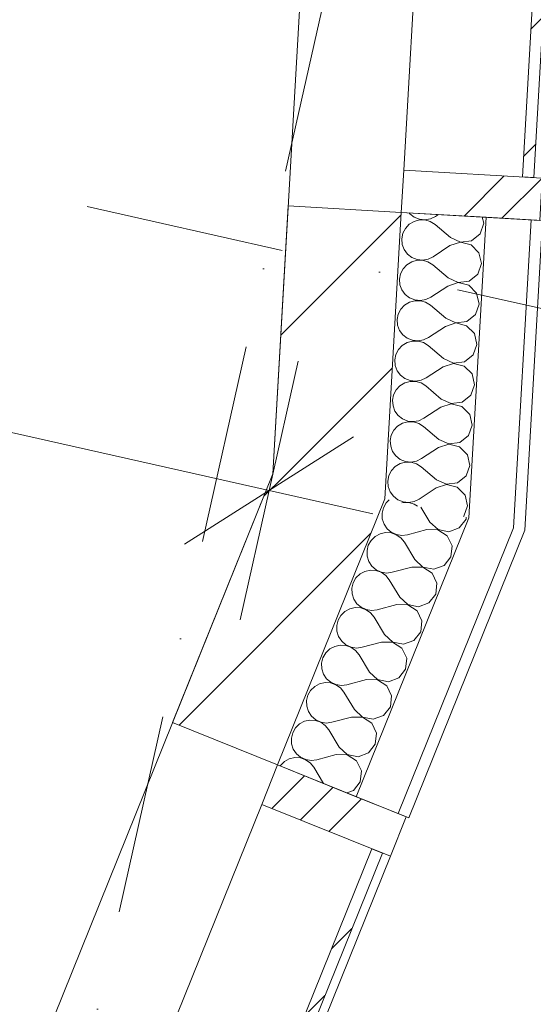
# Model space of a CAD drawing. Header units: millimetres. Extents: x -7213913 to -6930487, y 6129472 to 6354980.
# Tile 102 of 256: x -7188206 to -7187299, y 6162935 to 6164674. Entities that reach past the tile are written whole.
import ezdxf
from ezdxf.enums import TextEntityAlignment as Align

# ---------------------------------------------------------------- set-up
doc = ezdxf.new("R2010")
doc.units = ezdxf.units.MM
doc.header["$MEASUREMENT"] = 0
doc.set_wipeout_variables(frame=1)
doc.linetypes.add('Wipeout_Contour', pattern=[1000, 0, -1000])
doc.linetypes.add('Штрихпунктирная', pattern=[670.277762, 352.777767, -176.388884, 0, -141.111112])
for name, color, linetype in [('S - квартира_помещение.АР', 7, 'Continuous'), ('АР-Стены_внешние_.АР', 7, 'Continuous'), ('АР-Стены_Наружные ВИТРАЖ', 7, 'Continuous'), ('АР-Стены_Перегородки_межквартирные_200.АР', 7, 'Continuous'), ('АР-Чертеж-Оси_Осевые размеры.АР', 7, 'Continuous'), ('АР-Чертеж-Размеры.АР', 7, 'Continuous')]:
    doc.layers.add(name, color=color, linetype=linetype)
for name, color, linetype, lineweight in [('S - квартира_помещение.АР_Ном._пера__2', 8, 'Continuous', 15), ('АР-Стены_внешние_.АР_Ном._пера__1', 7, 'Continuous', 0), ('АР-Стены_Наружные ВИТРАЖ_Ном._пера__120', 7, 'Continuous', 0), ('АР-Стены_Перегородки_межквартирные_200.АР_Ном._пера__1', 7, 'Continuous', 30), ('АР-Чертеж-Оси_Осевые размеры.АР_Ном._пера__120', 7, 'Continuous', 0), ('АР-Чертеж-Размеры.АР_Ном._пера__1', 7, 'Continuous', 0), ('Паспорта Зон Archicad_Ном._пера__1', 7, 'Continuous', 0)]:
    doc.layers.add(name, color=color, linetype=linetype, lineweight=lineweight)
doc.styles.add('РЎР“Р•РќР•Р\xa0Р\x98Р\xa0_РЎРўР\x98Р›Р¬_1', font='txt')
doc.styles.add('РЎР“Р•РќР•Р\xa0Р\x98Р\xa0_РЎРўР\x98Р›Р¬_2', font='calibri.ttf')
doc.styles.add('РЎР“Р•РќР•Р\xa0Р\x98Р\xa0_РЎРўР\x98Р›Р¬_3', font='GOST_Common.ttf')
doc.styles.add('РЎР“Р•РќР•Р\xa0Р\x98Р\xa0_РЎРўР\x98Р›Р¬_5', font='GOTHIC.TTF')
doc.dimstyles.new('СГЕНЕРИР_СТИЛЬ__5', dxfattribs={"dimtxt": 200, "dimasz": 237.5, "dimexe": 0.18, "dimexo": 0.0625, "dimgap": 0, "dimtad": 1, "dimdec": 0, "dimzin": 0, "dimdsep": 46, "dimtxsty": 'РЎР“Р•РќР•Р\xa0Р\x98Р\xa0_РЎРўР\x98Р›Р¬_3', "dimblk": 'ARROWHEAD_6', "dimblk1": 'ARROWHEAD_6', "dimblk2": 'ARROWHEAD_6', "dimcen": 0.09, "dimse1": 1, "dimse2": 1, "dimclrd": 7, "dimclre": 7, "dimclrt": 7, "dimazin": 0, "dimtfac": 1, "dimtdec": 4, "dimtmove": 0, "dimatfit": 3, "dimfxl": 1, "dimtolj": 1, "dimtzin": 0, "dimarcsym": 0})
pattern_1 = [(45, (-6566190.34, 6562677.8), (-176.776695, 176.776695), []), (45, (-6566225.7, 6562713.15), (-176.776695, 176.776695), []), (45, (-6566261.05, 6562748.5), (-176.776695, 176.776695), [])]
pattern_2 = [(45, (-6566190.34, 6562677.8), (-127.279217, 127.279217), [])]

# ---------------------------------------------------------------- blocks, each defined once
blk = doc.blocks.new('Кухня-столовая_1_3_1', base_point=(-7189656.6, 6165224.5))
at = {"layer": 'S - квартира_помещение.АР_Ном._пера__2', "color": 8, "linetype": 'Continuous', "lineweight": 15, "flags": 128}
blk.add_lwpolyline([(-7192419.1, 6162083.5), (-7192028.8, 6161995.8), (-7191833.7, 6161952), (-7190711.6, 6161700), (-7188806.8, 6161272.2), (-7187758.6, 6163871.8), (-7187584.9, 6166891), (-7190724.9, 6167596.3), (-7190861.8, 6166986.4), (-7191642.4, 6167161.7), (-7191928.4, 6165888.4), (-7191582, 6165810.6), (-7192040, 6163771.4)], close=True, dxfattribs=at)
at = {"layer": 'Паспорта Зон Archicad_Ном._пера__1', "color": 7, "lineweight": 0, "style": 'РЎР“Р•РќР•Р\xa0Р\x98Р\xa0_РЎРўР\x98Р›Р¬_1'}
blk.add_attdef('ROOM_NUMBER', text='', height=250, rotation=347.3417, dxfattribs=at).set_placement((-7189992.2, 6163858.1), align=Align.MIDDLE_CENTER)
at = {"layer": 'Паспорта Зон Archicad_Ном._пера__1', "color": 7, "lineweight": 0, "style": 'РЎР“Р•РќР•Р\xa0Р\x98Р\xa0_РЎРўР\x98Р›Р¬_2'}
blk.add_attdef('ROOM_AREA', text='', height=200, rotation=347.3417, dxfattribs=at).set_placement((-7188836.9, 6161442.9), align=Align.MIDDLE_RIGHT)
blk = doc.blocks.new('Навесная Стена_30_1', base_point=(-6566190.3, 6562677.8))
at = {"layer": 'АР-Стены_Наружные ВИТРАЖ_Ном._пера__120', "color": 7, "linetype": 'Continuous', "lineweight": 0, "flags": 128}
for points in [[(-7187778.4, 6163288), (-7188200.5, 6162241)], [(-7187551.1, 6163196.4), (-7187973.3, 6162149.4)]]:
    blk.add_lwpolyline(points, dxfattribs=at)
at = {"color": 254, "linetype": 'Wipeout_Contour', "lineweight": 0, "ltscale": 37871976.25917719}
blk.add_wipeout([(-7187987.2, 6162155), (-7187565.1, 6163202), (-7187583.6, 6163209.5), (-7188005.8, 6162162.5)], dxfattribs=at).dxf.layer = 'АР-Стены_Наружные ВИТРАЖ'
at = {"layer": 'АР-Стены_Наружные ВИТРАЖ', "linetype": 'Continuous', "lineweight": 0, "true_color": 0x000000}
h = blk.add_hatch(dxfattribs=at)
h.set_pattern_fill('АЛЮМИНИЙ_0001', color=18, style=0, pattern_type=2)
h.set_pattern_definition(pattern_1)
h.paths.add_polyline_path([(-7187987.2, 6162155), (-7187565.1, 6163202), (-7187583.6, 6163209.5), (-7188005.8, 6162162.5)])
at = {"layer": 'АР-Стены_Наружные ВИТРАЖ_Ном._пера__120', "color": 7, "linetype": 'Continuous', "lineweight": 0, "flags": 128}
blk.add_lwpolyline([(-7187987.2, 6162155), (-7188005.8, 6162162.5), (-7187583.6, 6163209.5), (-7187565.1, 6163202)], close=True, dxfattribs=at)
at = {"color": 254, "linetype": 'Wipeout_Contour', "lineweight": 0, "ltscale": 37873115.8055778}
blk.add_wipeout([(-7187523.1, 6163266), (-7187750.3, 6163357.6), (-7187778.4, 6163288), (-7187551.1, 6163196.4)], dxfattribs=at).dxf.layer = 'АР-Стены_Наружные ВИТРАЖ'
at = {"layer": 'АР-Стены_Наружные ВИТРАЖ', "linetype": 'Continuous', "lineweight": 0, "true_color": 0x000000}
h = blk.add_hatch(dxfattribs=at)
h.set_pattern_fill('АЛЮМИНИЙ_0001', color=18, style=0, pattern_type=2)
h.set_pattern_definition(pattern_1)
h.paths.add_polyline_path([(-7187523.1, 6163266), (-7187750.3, 6163357.6), (-7187778.4, 6163288), (-7187551.1, 6163196.4)])
at = {"layer": 'АР-Стены_Наружные ВИТРАЖ_Ном._пера__120', "color": 7, "linetype": 'Continuous', "lineweight": 0, "flags": 128}
blk.add_lwpolyline([(-7187523.1, 6163266), (-7187551.1, 6163196.4), (-7187778.4, 6163288), (-7187750.3, 6163357.6)], close=True, dxfattribs=at)
blk = doc.blocks.new('Навесная Стена_31_1', base_point=(-6566190.3, 6562677.8))
at = {"layer": 'АР-Стены_Наружные ВИТРАЖ_Ном._пера__120', "color": 7, "linetype": 'Continuous', "lineweight": 0, "flags": 128}
blk.add_lwpolyline([(-7187476.4, 6165294.6), (-7187527.4, 6164408.6)], dxfattribs=at)
at = {"color": 254, "linetype": 'Wipeout_Contour', "lineweight": 0, "ltscale": 37876064.44980907}
blk.add_wipeout([(-7187297.8, 6164395.4), (-7187246.8, 6165281.4), (-7187266.8, 6165282.5), (-7187317.8, 6164396.5)], dxfattribs=at).dxf.layer = 'АР-Стены_Наружные ВИТРАЖ'
at = {"layer": 'АР-Стены_Наружные ВИТРАЖ', "linetype": 'Continuous', "lineweight": 0, "true_color": 0x000000}
h = blk.add_hatch(dxfattribs=at)
h.set_pattern_fill('АЛЮМИНИЙ_0001', color=18, style=0, pattern_type=2)
h.set_pattern_definition(pattern_1)
h.paths.add_polyline_path([(-7187297.8, 6164395.4), (-7187246.8, 6165281.4), (-7187266.8, 6165282.5), (-7187317.8, 6164396.5)])
at = {"layer": 'АР-Стены_Наружные ВИТРАЖ_Ном._пера__120', "color": 7, "linetype": 'Continuous', "lineweight": 0, "flags": 128}
blk.add_lwpolyline([(-7187297.8, 6164395.4), (-7187317.8, 6164396.5), (-7187266.8, 6165282.5), (-7187246.8, 6165281.4)], close=True, dxfattribs=at)
at = {"color": 254, "linetype": 'Wipeout_Contour', "lineweight": 0, "ltscale": 37875207.31984916}
blk.add_wipeout([(-7187282.8, 6164394.5), (-7187527.4, 6164408.6), (-7187531.7, 6164333.7), (-7187287.1, 6164319.6)], dxfattribs=at).dxf.layer = 'АР-Стены_Наружные ВИТРАЖ'
at = {"layer": 'АР-Стены_Наружные ВИТРАЖ', "linetype": 'Continuous', "lineweight": 0, "true_color": 0x000000}
h = blk.add_hatch(dxfattribs=at)
h.set_pattern_fill('АЛЮМИНИЙ_0001', color=18, style=0, pattern_type=2)
h.set_pattern_definition(pattern_1)
h.paths.add_polyline_path([(-7187282.8, 6164394.5), (-7187527.4, 6164408.6), (-7187531.7, 6164333.7), (-7187287.1, 6164319.6)])
at = {"layer": 'АР-Стены_Наружные ВИТРАЖ_Ном._пера__120', "color": 7, "linetype": 'Continuous', "lineweight": 0, "flags": 128}
blk.add_lwpolyline([(-7187282.8, 6164394.5), (-7187287.1, 6164319.6), (-7187531.7, 6164333.7), (-7187527.4, 6164408.6)], close=True, dxfattribs=at)
blk = doc.blocks.new('Стена_167_1', base_point=(-7187631.6, 6164339.4))
at = {"layer": 'АР-Стены_Перегородки_межквартирные_200.АР', "linetype": 'Continuous', "lineweight": 0, "true_color": 0x000000}
h = blk.add_hatch(dxfattribs=at)
h.set_pattern_fill('БЛОКИ_БЕТОННЫЕ_ЭФФЕКТИВН_78', color=18, style=0, pattern_type=2)
h.set_pattern_definition(pattern_2)
h.paths.add_polyline_path([(-7187731.4, 6164345.2), (-7187758.6, 6163871.8), (-7187560.9, 6163827.5), (-7187531.7, 6164333.7)])
at = {"layer": 'АР-Стены_Перегородки_межквартирные_200.АР_Ном._пера__1', "color": 7, "linetype": 'Continuous', "lineweight": 15, "flags": 128}
for points in [[(-7187731.4, 6164345.2), (-7187758.6, 6163871.8)], [(-7187531.7, 6164333.7), (-7187731.4, 6164345.2)], [(-7187560.9, 6163827.5), (-7187531.7, 6164333.7)]]:
    blk.add_lwpolyline(points, dxfattribs=at)
blk = doc.blocks.new('Стена_168_1', base_point=(-7187659.7, 6163849.6))
at = {"layer": 'АР-Стены_Перегородки_межквартирные_200.АР', "linetype": 'Continuous', "lineweight": 0, "true_color": 0x000000}
h = blk.add_hatch(dxfattribs=at)
h.set_pattern_fill('БЛОКИ_БЕТОННЫЕ_ЭФФЕКТИВН_78', color=18, style=0, pattern_type=2)
h.set_pattern_definition(pattern_2)
h.paths.add_polyline_path([(-7187758.6, 6163871.8), (-7187935.8, 6163432.4), (-7187750.3, 6163357.6), (-7187560.9, 6163827.5)])
at = {"layer": 'АР-Стены_Перегородки_межквартирные_200.АР_Ном._пера__1', "color": 7, "linetype": 'Continuous', "lineweight": 15, "flags": 128}
for points in [[(-7187758.6, 6163871.8), (-7187935.8, 6163432.4)], [(-7187750.3, 6163357.6), (-7187560.9, 6163827.5)], [(-7187935.8, 6163432.4), (-7187750.3, 6163357.6)]]:
    blk.add_lwpolyline(points, dxfattribs=at)
blk = doc.blocks.new('*X646', base_point=(-6566190.3, 6562677.8))
at = {"layer": 'АР-Стены_внешние_.АР_Ном._пера__1', "color": 7, "linetype": 'Continuous', "lineweight": 0}
for p, q in [((-7187517.7, 6164332.9), (-7187516.6, 6164331.4)), ((-7187516.6, 6164331.4), (-7187508.8, 6164325.4)), ((-7187508.8, 6164325.4), (-7187499.7, 6164321.7)), ((-7187499.7, 6164321.7), (-7187489.9, 6164320.7)), ((-7187489.9, 6164320.7), (-7187480.2, 6164322.3)), ((-7187480.2, 6164322.3), (-7187471.3, 6164326.6)), ((-7187466.3, 6164329.9), (-7187471.3, 6164326.6)), ((-7187386.2, 6164314.5), (-7187388.6, 6164325.5)), ((-7187524.4, 6164305.5), (-7187528.9, 6164296.8)), ((-7187517.7, 6164312.8), (-7187524.4, 6164305.5)), ((-7187509.3, 6164317.9), (-7187517.7, 6164312.8)), ((-7187499.8, 6164320.5), (-7187509.3, 6164317.9)), ((-7187489.9, 6164320.4), (-7187499.8, 6164320.5)), ((-7187480.5, 6164317.6), (-7187489.9, 6164320.4)), ((-7187472.1, 6164312.3), (-7187480.5, 6164317.6)), ((-7187444.8, 6164289.3), (-7187472.1, 6164312.3)), ((-7187392.6, 6164296.1), (-7187386.2, 6164314.5)), ((-7187528.9, 6164296.8), (-7187530.8, 6164287.1)), ((-7187530.8, 6164287.1), (-7187530, 6164277.3)), ((-7187444.8, 6164289.3), (-7187427.1, 6164281.3)), ((-7187407.7, 6164283.8), (-7187392.6, 6164296.1)), ((-7187530, 6164277.3), (-7187526.6, 6164268)), ((-7187445.7, 6164275), (-7187475.4, 6164255.3)), ((-7187427.1, 6164281), (-7187445.7, 6164275)), ((-7187427.1, 6164281.3), (-7187407.7, 6164283.8)), ((-7187408.1, 6164276.3), (-7187427.1, 6164281)), ((-7187394.5, 6164262.3), (-7187408.1, 6164276.3)), ((-7187526.6, 6164268), (-7187520.7, 6164260.1)), ((-7187520.7, 6164260.1), (-7187513, 6164254.1)), ((-7187513, 6164254.1), (-7187503.8, 6164250.4)), ((-7187484.3, 6164251), (-7187475.4, 6164255.3)), ((-7187390.3, 6164243.2), (-7187394.5, 6164262.3)), ((-7187521.8, 6164241.4), (-7187528.5, 6164234.2)), ((-7187513.4, 6164246.5), (-7187521.8, 6164241.4)), ((-7187503.9, 6164249.2), (-7187513.4, 6164246.5)), ((-7187494, 6164249.1), (-7187503.9, 6164249.2)), ((-7187503.8, 6164250.4), (-7187494, 6164249.4)), ((-7187494, 6164249.4), (-7187484.3, 6164251)), ((-7187484.6, 6164246.3), (-7187494, 6164249.1)), ((-7187476.2, 6164241), (-7187484.6, 6164246.3)), ((-7187448.9, 6164218), (-7187476.2, 6164241)), ((-7187396.7, 6164224.8), (-7187390.3, 6164243.2)), ((-7187533, 6164225.5), (-7187534.9, 6164215.8)), ((-7187528.5, 6164234.2), (-7187533, 6164225.5)), ((-7187448.9, 6164218), (-7187431.2, 6164210)), ((-7187411.8, 6164212.5), (-7187396.7, 6164224.8)), ((-7187534.9, 6164215.8), (-7187534.1, 6164206)), ((-7187534.1, 6164206), (-7187530.7, 6164196.7)), ((-7187449.8, 6164203.7), (-7187479.5, 6164184)), ((-7187431.2, 6164209.7), (-7187449.8, 6164203.7)), ((-7187431.2, 6164210), (-7187411.8, 6164212.5)), ((-7187412.2, 6164205), (-7187431.2, 6164209.7)), ((-7187398.6, 6164191), (-7187412.2, 6164205)), ((-7187530.7, 6164196.7), (-7187524.8, 6164188.8)), ((-7187524.8, 6164188.8), (-7187517.1, 6164182.8)), ((-7187517.1, 6164182.8), (-7187507.9, 6164179.1)), ((-7187488.4, 6164179.7), (-7187479.5, 6164184)), ((-7187394.4, 6164171.9), (-7187398.6, 6164191)), ((-7187525.9, 6164170.1), (-7187532.6, 6164162.9)), ((-7187517.5, 6164175.2), (-7187525.9, 6164170.1)), ((-7187508, 6164177.8), (-7187517.5, 6164175.2)), ((-7187498.1, 6164177.8), (-7187508, 6164177.8)), ((-7187507.9, 6164179.1), (-7187498.1, 6164178)), ((-7187498.1, 6164178), (-7187488.4, 6164179.7)), ((-7187488.7, 6164175), (-7187498.1, 6164177.8)), ((-7187480.3, 6164169.7), (-7187488.7, 6164175)), ((-7187453.1, 6164146.7), (-7187480.3, 6164169.7)), ((-7187400.8, 6164153.5), (-7187394.4, 6164171.9)), ((-7187537.1, 6164154.1), (-7187539, 6164144.5)), ((-7187532.6, 6164162.9), (-7187537.1, 6164154.1)), ((-7187415.9, 6164141.2), (-7187400.8, 6164153.5)), ((-7187539, 6164144.5), (-7187538.2, 6164134.7)), ((-7187538.2, 6164134.7), (-7187534.8, 6164125.4)), ((-7187453.9, 6164132.4), (-7187483.6, 6164112.7)), ((-7187435.3, 6164138.4), (-7187453.9, 6164132.4)), ((-7187453.1, 6164146.7), (-7187435.3, 6164138.7)), ((-7187435.3, 6164138.7), (-7187415.9, 6164141.2)), ((-7187416.3, 6164133.6), (-7187435.3, 6164138.4)), ((-7187402.7, 6164119.7), (-7187416.3, 6164133.6)), ((-7187534.8, 6164125.4), (-7187528.9, 6164117.5)), ((-7187528.9, 6164117.5), (-7187521.2, 6164111.5)), ((-7187492.5, 6164108.4), (-7187483.6, 6164112.7)), ((-7187398.5, 6164100.6), (-7187402.7, 6164119.7)), ((-7187530, 6164098.8), (-7187536.7, 6164091.6)), ((-7187521.6, 6164103.9), (-7187530, 6164098.8)), ((-7187512.1, 6164106.5), (-7187521.6, 6164103.9)), ((-7187521.2, 6164111.5), (-7187512, 6164107.8)), ((-7187502.2, 6164106.4), (-7187512.1, 6164106.5)), ((-7187512, 6164107.8), (-7187502.2, 6164106.7)), ((-7187502.2, 6164106.7), (-7187492.5, 6164108.4)), ((-7187492.8, 6164103.7), (-7187502.2, 6164106.4)), ((-7187484.4, 6164098.4), (-7187492.8, 6164103.7)), ((-7187457.2, 6164075.4), (-7187484.4, 6164098.4)), ((-7187404.9, 6164082.2), (-7187398.5, 6164100.6)), ((-7187541.2, 6164082.8), (-7187543.1, 6164073.2)), ((-7187536.7, 6164091.6), (-7187541.2, 6164082.8)), ((-7187420, 6164069.9), (-7187404.9, 6164082.2)), ((-7187543.1, 6164073.2), (-7187542.3, 6164063.3)), ((-7187542.3, 6164063.3), (-7187538.9, 6164054.1)), ((-7187458, 6164061.1), (-7187487.7, 6164041.4)), ((-7187439.4, 6164067.1), (-7187458, 6164061.1)), ((-7187457.2, 6164075.4), (-7187439.4, 6164067.3)), ((-7187439.4, 6164067.3), (-7187420, 6164069.9)), ((-7187420.4, 6164062.3), (-7187439.4, 6164067.1)), ((-7187406.8, 6164048.4), (-7187420.4, 6164062.3)), ((-7187538.9, 6164054.1), (-7187533.1, 6164046.2)), ((-7187533.1, 6164046.2), (-7187525.3, 6164040.1)), ((-7187402.6, 6164029.3), (-7187406.8, 6164048.4)), ((-7187534.1, 6164027.5), (-7187540.8, 6164020.3)), ((-7187525.7, 6164032.6), (-7187534.1, 6164027.5)), ((-7187516.2, 6164035.2), (-7187525.7, 6164032.6)), ((-7187525.3, 6164040.1), (-7187516.1, 6164036.5)), ((-7187506.3, 6164035.1), (-7187516.2, 6164035.2)), ((-7187516.1, 6164036.5), (-7187506.3, 6164035.4)), ((-7187506.3, 6164035.4), (-7187496.6, 6164037.1)), ((-7187496.9, 6164032.4), (-7187506.3, 6164035.1)), ((-7187488.6, 6164027.1), (-7187496.9, 6164032.4)), ((-7187496.6, 6164037.1), (-7187487.7, 6164041.4)), ((-7187461.3, 6164004.1), (-7187488.6, 6164027.1)), ((-7187409, 6164010.9), (-7187402.6, 6164029.3)), ((-7187545.3, 6164011.5), (-7187547.2, 6164001.9)), ((-7187540.8, 6164020.3), (-7187545.3, 6164011.5)), ((-7187424.1, 6163998.5), (-7187409, 6164010.9)), ((-7187547.2, 6164001.9), (-7187546.4, 6163992)), ((-7187546.4, 6163992), (-7187543, 6163982.8)), ((-7187443.5, 6163995.7), (-7187462.1, 6163989.8)), ((-7187461.3, 6164004.1), (-7187443.5, 6163996)), ((-7187443.5, 6163996), (-7187424.1, 6163998.5)), ((-7187424.5, 6163991), (-7187443.5, 6163995.7)), ((-7187410.9, 6163977), (-7187424.5, 6163991)), ((-7187543, 6163982.8), (-7187537.2, 6163974.9)), ((-7187537.2, 6163974.9), (-7187529.4, 6163968.8)), ((-7187462.1, 6163989.8), (-7187491.8, 6163970)), ((-7187406.7, 6163958), (-7187410.9, 6163977)), ((-7187538.2, 6163956.2), (-7187544.9, 6163949)), ((-7187529.8, 6163961.3), (-7187538.2, 6163956.2)), ((-7187520.3, 6163963.9), (-7187529.8, 6163961.3)), ((-7187529.4, 6163968.8), (-7187520.2, 6163965.2)), ((-7187510.4, 6163963.8), (-7187520.3, 6163963.9)), ((-7187520.2, 6163965.2), (-7187510.4, 6163964.1)), ((-7187510.4, 6163964.1), (-7187500.7, 6163965.8)), ((-7187501, 6163961), (-7187510.4, 6163963.8)), ((-7187492.7, 6163955.8), (-7187501, 6163961)), ((-7187500.7, 6163965.8), (-7187491.8, 6163970)), ((-7187413.1, 6163939.6), (-7187406.7, 6163958)), ((-7187549.4, 6163940.2), (-7187551.3, 6163930.5)), ((-7187544.9, 6163949), (-7187549.4, 6163940.2)), ((-7187465.4, 6163932.8), (-7187492.7, 6163955.8)), ((-7187428.2, 6163927.2), (-7187413.1, 6163939.6)), ((-7187551.3, 6163930.5), (-7187550.5, 6163920.7)), ((-7187447.6, 6163924.4), (-7187466.2, 6163918.5)), ((-7187465.4, 6163932.8), (-7187447.6, 6163924.7)), ((-7187447.6, 6163924.7), (-7187428.2, 6163927.2)), ((-7187428.7, 6163919.7), (-7187447.6, 6163924.4)), ((-7187550.5, 6163920.7), (-7187547.1, 6163911.5)), ((-7187547.1, 6163911.5), (-7187541.3, 6163903.6)), ((-7187466.2, 6163918.5), (-7187495.9, 6163898.7)), ((-7187415, 6163905.7), (-7187428.7, 6163919.7)), ((-7187410.8, 6163886.7), (-7187415, 6163905.7)), ((-7187533.9, 6163890), (-7187542.3, 6163884.9)), ((-7187541.3, 6163903.6), (-7187533.5, 6163897.5)), ((-7187524.4, 6163892.6), (-7187533.9, 6163890)), ((-7187533.5, 6163897.5), (-7187524.3, 6163893.8)), ((-7187514.5, 6163892.5), (-7187524.4, 6163892.6)), ((-7187524.3, 6163893.8), (-7187514.5, 6163892.8)), ((-7187514.5, 6163892.8), (-7187504.8, 6163894.5)), ((-7187505.1, 6163889.7), (-7187514.5, 6163892.5)), ((-7187496.8, 6163884.5), (-7187505.1, 6163889.7)), ((-7187504.8, 6163894.5), (-7187495.9, 6163898.7)), ((-7187417.2, 6163868.2), (-7187410.8, 6163886.7)), ((-7187549, 6163877.7), (-7187553.5, 6163868.9)), ((-7187542.3, 6163884.9), (-7187549, 6163877.7)), ((-7187469.5, 6163861.4), (-7187496.8, 6163884.5)), ((-7187553.5, 6163868.9), (-7187555.4, 6163859.2)), ((-7187555.4, 6163859.2), (-7187554.7, 6163849.4)), ((-7187451.7, 6163853.1), (-7187470.3, 6163847.2)), ((-7187469.5, 6163861.4), (-7187451.7, 6163853.4)), ((-7187451.7, 6163853.4), (-7187432.3, 6163855.9)), ((-7187432.8, 6163848.4), (-7187451.7, 6163853.1)), ((-7187432.3, 6163855.9), (-7187417.2, 6163868.2)), ((-7187554.7, 6163849.4), (-7187551.2, 6163840.2)), ((-7187551.2, 6163840.2), (-7187545.4, 6163832.2)), ((-7187470.3, 6163847.2), (-7187500, 6163827.4)), ((-7187419.1, 6163834.4), (-7187432.8, 6163848.4)), ((-7187414.9, 6163815.4), (-7187419.1, 6163834.4)), ((-7187545.4, 6163832.2), (-7187537.6, 6163826.2)), ((-7187537.6, 6163826.2), (-7187528.4, 6163822.5)), ((-7187528.5, 6163821.3), (-7187530.6, 6163820.7)), ((-7187518.7, 6163821.2), (-7187528.5, 6163821.3)), ((-7187528.4, 6163822.5), (-7187518.6, 6163821.5)), ((-7187509.2, 6163818.4), (-7187518.7, 6163821.2)), ((-7187518.6, 6163821.5), (-7187508.9, 6163823.2)), ((-7187503.1, 6163814.6), (-7187509.2, 6163818.4)), ((-7187508.9, 6163823.2), (-7187500, 6163827.4)), ((-7187421.3, 6163796.9), (-7187414.9, 6163815.4)), ((-7187422, 6163796.4), (-7187421.3, 6163796.9))]:
    blk.add_line(p, q, dxfattribs=at)
blk = doc.blocks.new('Стена_341_1', base_point=(-7187531.7, 6164333.7))
at = {"layer": 'АР-Стены_внешние_.АР_Ном._пера__1', "color": 7, "linetype": 'Continuous', "lineweight": 0}
for p, q in [((-7187412.5, 6163794.3), (-7187382, 6164325.1)), ((-7187333.4, 6163776.5), (-7187302.1, 6164320.5))]:
    blk.add_line(p, q, dxfattribs=at)
at = {"layer": 'АР-Стены_внешние_.АР_Ном._пера__1', "color": 7, "linetype": 'Continuous', "lineweight": 0, "flags": 128}
for points in [[(-7187531.7, 6164333.7), (-7187560.9, 6163827.5)], [(-7187382, 6164325.1), (-7187531.7, 6164333.7)], [(-7187302.1, 6164320.5), (-7187382, 6164325.1)], [(-7187313.6, 6163772.1), (-7187282.1, 6164319.3)], [(-7187282.1, 6164319.3), (-7187302.1, 6164320.5)]]:
    blk.add_lwpolyline(points, dxfattribs=at)
at = {"layer": 'АР-Стены_внешние_.АР', "color": 7, "lineweight": 0}
blk.add_blockref('*X646', (-6566190.3, 6562677.8), dxfattribs=at)
blk = doc.blocks.new('*X648', base_point=(-6566190.3, 6562677.8))
at = {"layer": 'АР-Стены_внешние_.АР_Ном._пера__1', "color": 7, "linetype": 'Continuous', "lineweight": 0}
for p, q in [((-7187558.3, 6163820.6), (-7187563.2, 6163812)), ((-7187553, 6163825.7), (-7187558.3, 6163820.6)), ((-7187563.2, 6163812), (-7187565.6, 6163802.5)), ((-7187565.6, 6163802.5), (-7187565.3, 6163792.6)), ((-7187481.1, 6163786.6), (-7187497.2, 6163813.2)), ((-7187565.3, 6163792.6), (-7187562.3, 6163783.2)), ((-7187562.3, 6163783.2), (-7187556.9, 6163775)), ((-7187481.1, 6163786.6), (-7187466.8, 6163773.3)), ((-7187429.4, 6163776.3), (-7187417.4, 6163791.7)), ((-7187417.4, 6163791.7), (-7187417, 6163795.3)), ((-7187569.3, 6163765.9), (-7187578, 6163761.2)), ((-7187559.7, 6163768), (-7187569.3, 6163765.9)), ((-7187549.9, 6163767.5), (-7187559.7, 6163768)), ((-7187556.9, 6163775), (-7187549.4, 6163768.6)), ((-7187540.6, 6163764.2), (-7187549.9, 6163767.5)), ((-7187549.4, 6163768.6), (-7187540.4, 6163764.5)), ((-7187486.4, 6163773.3), (-7187520.9, 6163764.2)), ((-7187466.9, 6163773), (-7187486.4, 6163773.3)), ((-7187450.5, 6163762.5), (-7187466.9, 6163773)), ((-7187466.8, 6163773.3), (-7187447.6, 6163769.5)), ((-7187447.6, 6163769.5), (-7187429.4, 6163776.3)), ((-7187585, 6163754.3), (-7187590, 6163745.8)), ((-7187578, 6163761.2), (-7187585, 6163754.3)), ((-7187532.5, 6163758.6), (-7187540.6, 6163764.2)), ((-7187540.4, 6163764.5), (-7187530.7, 6163763)), ((-7187526.3, 6163750.9), (-7187532.5, 6163758.6)), ((-7187530.7, 6163763), (-7187520.9, 6163764.2)), ((-7187507.8, 6163720.4), (-7187526.3, 6163750.9)), ((-7187442, 6163744.9), (-7187450.5, 6163762.5)), ((-7187590, 6163745.8), (-7187592.3, 6163736.2)), ((-7187592.3, 6163736.2), (-7187592, 6163726.4)), ((-7187444.1, 6163725.5), (-7187442, 6163744.9)), ((-7187592, 6163726.4), (-7187589, 6163717)), ((-7187589, 6163717), (-7187583.6, 6163708.8)), ((-7187507.8, 6163720.4), (-7187493.5, 6163707)), ((-7187456.1, 6163710.1), (-7187444.1, 6163725.5)), ((-7187596, 6163699.6), (-7187604.7, 6163695)), ((-7187586.4, 6163701.8), (-7187596, 6163699.6)), ((-7187576.6, 6163701.2), (-7187586.4, 6163701.8)), ((-7187583.6, 6163708.8), (-7187576.1, 6163702.4)), ((-7187567.3, 6163698), (-7187576.6, 6163701.2)), ((-7187576.1, 6163702.4), (-7187567.2, 6163698.2)), ((-7187559.2, 6163692.3), (-7187567.3, 6163698)), ((-7187567.2, 6163698.2), (-7187557.4, 6163696.7)), ((-7187557.4, 6163696.7), (-7187547.6, 6163697.9)), ((-7187513.1, 6163707.1), (-7187547.6, 6163697.9)), ((-7187493.6, 6163706.8), (-7187513.1, 6163707.1)), ((-7187477.2, 6163696.2), (-7187493.6, 6163706.8)), ((-7187493.5, 6163707), (-7187474.4, 6163703.2)), ((-7187468.7, 6163678.6), (-7187477.2, 6163696.2)), ((-7187474.4, 6163703.2), (-7187456.1, 6163710.1)), ((-7187616.7, 6163679.5), (-7187619, 6163670)), ((-7187611.8, 6163688.1), (-7187616.7, 6163679.5)), ((-7187604.7, 6163695), (-7187611.8, 6163688.1)), ((-7187553, 6163684.7), (-7187559.2, 6163692.3)), ((-7187534.5, 6163654.1), (-7187553, 6163684.7)), ((-7187470.8, 6163659.2), (-7187468.7, 6163678.6)), ((-7187619, 6163670), (-7187618.7, 6163660.1)), ((-7187618.7, 6163660.1), (-7187615.7, 6163650.7)), ((-7187615.7, 6163650.7), (-7187610.3, 6163642.5)), ((-7187534.5, 6163654.1), (-7187520.2, 6163640.8)), ((-7187501.1, 6163637), (-7187482.8, 6163643.8)), ((-7187482.8, 6163643.8), (-7187470.8, 6163659.2)), ((-7187631.4, 6163628.7), (-7187638.5, 6163621.8)), ((-7187622.7, 6163633.4), (-7187631.4, 6163628.7)), ((-7187613.1, 6163635.5), (-7187622.7, 6163633.4)), ((-7187603.3, 6163635), (-7187613.1, 6163635.5)), ((-7187610.3, 6163642.5), (-7187602.8, 6163636.1)), ((-7187594, 6163631.7), (-7187603.3, 6163635)), ((-7187602.8, 6163636.1), (-7187593.9, 6163632)), ((-7187585.9, 6163626.1), (-7187594, 6163631.7)), ((-7187593.9, 6163632), (-7187584.1, 6163630.5)), ((-7187579.7, 6163618.4), (-7187585.9, 6163626.1)), ((-7187584.1, 6163630.5), (-7187574.3, 6163631.7)), ((-7187539.8, 6163640.9), (-7187574.3, 6163631.7)), ((-7187520.3, 6163640.5), (-7187539.8, 6163640.9)), ((-7187503.9, 6163630), (-7187520.3, 6163640.5)), ((-7187520.2, 6163640.8), (-7187501.1, 6163637)), ((-7187495.4, 6163612.4), (-7187503.9, 6163630)), ((-7187643.4, 6163613.3), (-7187645.8, 6163603.7)), ((-7187638.5, 6163621.8), (-7187643.4, 6163613.3)), ((-7187561.2, 6163587.9), (-7187579.7, 6163618.4)), ((-7187497.5, 6163593), (-7187495.4, 6163612.4)), ((-7187645.8, 6163603.7), (-7187645.4, 6163593.9)), ((-7187645.4, 6163593.9), (-7187642.5, 6163584.5)), ((-7187509.5, 6163577.6), (-7187497.5, 6163593)), ((-7187642.5, 6163584.5), (-7187637, 6163576.3)), ((-7187637, 6163576.3), (-7187629.5, 6163569.9)), ((-7187566.5, 6163574.6), (-7187601.1, 6163565.4)), ((-7187547, 6163574.3), (-7187566.5, 6163574.6)), ((-7187561.2, 6163587.9), (-7187546.9, 6163574.6)), ((-7187530.6, 6163563.8), (-7187547, 6163574.3)), ((-7187546.9, 6163574.6), (-7187527.8, 6163570.7)), ((-7187527.8, 6163570.7), (-7187509.5, 6163577.6)), ((-7187658.1, 6163562.5), (-7187665.2, 6163555.6)), ((-7187649.4, 6163567.1), (-7187658.1, 6163562.5)), ((-7187639.8, 6163569.3), (-7187649.4, 6163567.1)), ((-7187630, 6163568.7), (-7187639.8, 6163569.3)), ((-7187620.7, 6163565.5), (-7187630, 6163568.7)), ((-7187629.5, 6163569.9), (-7187620.6, 6163565.7)), ((-7187612.6, 6163559.8), (-7187620.7, 6163565.5)), ((-7187620.6, 6163565.7), (-7187610.8, 6163564.2)), ((-7187606.4, 6163552.2), (-7187612.6, 6163559.8)), ((-7187610.8, 6163564.2), (-7187601.1, 6163565.4)), ((-7187522.2, 6163546.2), (-7187530.6, 6163563.8)), ((-7187670.1, 6163547), (-7187672.5, 6163537.5)), ((-7187665.2, 6163555.6), (-7187670.1, 6163547)), ((-7187587.9, 6163521.6), (-7187606.4, 6163552.2)), ((-7187524.2, 6163526.7), (-7187522.2, 6163546.2)), ((-7187672.5, 6163537.5), (-7187672.2, 6163527.6)), ((-7187672.2, 6163527.6), (-7187669.2, 6163518.2)), ((-7187587.9, 6163521.6), (-7187573.6, 6163508.3)), ((-7187536.2, 6163511.3), (-7187524.2, 6163526.7)), ((-7187669.2, 6163518.2), (-7187663.7, 6163510)), ((-7187663.7, 6163510), (-7187656.2, 6163503.6)), ((-7187593.3, 6163508.4), (-7187627.8, 6163499.2)), ((-7187573.7, 6163508), (-7187593.3, 6163508.4)), ((-7187557.3, 6163497.5), (-7187573.7, 6163508)), ((-7187573.6, 6163508.3), (-7187554.5, 6163504.5)), ((-7187554.5, 6163504.5), (-7187536.2, 6163511.3)), ((-7187691.9, 6163489.3), (-7187696.8, 6163480.8)), ((-7187684.8, 6163496.2), (-7187691.9, 6163489.3)), ((-7187676.2, 6163500.9), (-7187684.8, 6163496.2)), ((-7187666.5, 6163503), (-7187676.2, 6163500.9)), ((-7187656.7, 6163502.5), (-7187666.5, 6163503)), ((-7187647.4, 6163499.2), (-7187656.7, 6163502.5)), ((-7187656.2, 6163503.6), (-7187647.3, 6163499.5)), ((-7187639.3, 6163493.6), (-7187647.4, 6163499.2)), ((-7187647.3, 6163499.5), (-7187637.5, 6163498)), ((-7187633.1, 6163485.9), (-7187639.3, 6163493.6)), ((-7187637.5, 6163498), (-7187627.8, 6163499.2)), ((-7187548.9, 6163479.9), (-7187557.3, 6163497.5)), ((-7187696.8, 6163480.8), (-7187699.2, 6163471.2)), ((-7187699.2, 6163471.2), (-7187698.9, 6163461.4)), ((-7187614.6, 6163455.4), (-7187633.1, 6163485.9)), ((-7187550.9, 6163460.5), (-7187548.9, 6163479.9)), ((-7187698.9, 6163461.4), (-7187695.9, 6163452)), ((-7187695.9, 6163452), (-7187690.4, 6163443.8)), ((-7187614.6, 6163455.4), (-7187600.3, 6163442.1)), ((-7187562.9, 6163445.1), (-7187550.9, 6163460.5)), ((-7187702.9, 6163434.7), (-7187711.5, 6163430)), ((-7187693.2, 6163436.8), (-7187702.9, 6163434.7)), ((-7187683.4, 6163436.2), (-7187693.2, 6163436.8)), ((-7187690.4, 6163443.8), (-7187682.9, 6163437.4)), ((-7187674.1, 6163433), (-7187683.4, 6163436.2)), ((-7187682.9, 6163437.4), (-7187674, 6163433.2)), ((-7187620, 6163442.1), (-7187654.5, 6163432.9)), ((-7187600.4, 6163441.8), (-7187620, 6163442.1)), ((-7187584, 6163431.3), (-7187600.4, 6163441.8)), ((-7187600.3, 6163442.1), (-7187581.2, 6163438.3)), ((-7187581.2, 6163438.3), (-7187562.9, 6163445.1)), ((-7187718.6, 6163423.1), (-7187723.5, 6163414.5)), ((-7187711.5, 6163430), (-7187718.6, 6163423.1)), ((-7187666, 6163427.3), (-7187674.1, 6163433)), ((-7187674, 6163433.2), (-7187664.3, 6163431.7)), ((-7187659.8, 6163419.7), (-7187666, 6163427.3)), ((-7187664.3, 6163431.7), (-7187654.5, 6163432.9)), ((-7187641.3, 6163389.1), (-7187659.8, 6163419.7)), ((-7187575.6, 6163413.7), (-7187584, 6163431.3)), ((-7187723.5, 6163414.5), (-7187725.9, 6163405)), ((-7187725.9, 6163405), (-7187725.6, 6163395.1)), ((-7187577.7, 6163394.2), (-7187575.6, 6163413.7)), ((-7187725.6, 6163395.1), (-7187722.6, 6163385.7)), ((-7187722.6, 6163385.7), (-7187717.1, 6163377.5)), ((-7187641.3, 6163389.1), (-7187627.1, 6163375.8)), ((-7187589.6, 6163378.8), (-7187577.7, 6163394.2)), ((-7187729.6, 6163368.4), (-7187738.2, 6163363.7)), ((-7187720, 6163370.5), (-7187729.6, 6163368.4)), ((-7187710.1, 6163370), (-7187720, 6163370.5)), ((-7187717.1, 6163377.5), (-7187709.7, 6163371.1)), ((-7187700.8, 6163366.7), (-7187710.1, 6163370)), ((-7187709.7, 6163371.1), (-7187700.7, 6163367)), ((-7187692.7, 6163361.1), (-7187700.8, 6163366.7)), ((-7187700.7, 6163367), (-7187691, 6163365.5)), ((-7187691, 6163365.5), (-7187681.2, 6163366.7)), ((-7187646.7, 6163375.9), (-7187681.2, 6163366.7)), ((-7187627.2, 6163375.5), (-7187646.7, 6163375.9)), ((-7187610.7, 6163365), (-7187627.2, 6163375.5)), ((-7187627.1, 6163375.8), (-7187607.9, 6163372)), ((-7187602.3, 6163347.4), (-7187610.7, 6163365)), ((-7187607.9, 6163372), (-7187589.6, 6163378.8)), ((-7187745.3, 6163356.8), (-7187745.9, 6163355.8)), ((-7187738.2, 6163363.7), (-7187745.3, 6163356.8)), ((-7187686.5, 6163353.4), (-7187692.7, 6163361.1)), ((-7187669.3, 6163324.9), (-7187686.5, 6163353.4)), ((-7187604.4, 6163328), (-7187602.3, 6163347.4)), ((-7187628, 6163308.2), (-7187616.3, 6163312.6)), ((-7187616.3, 6163312.6), (-7187604.4, 6163328))]:
    blk.add_line(p, q, dxfattribs=at)
blk = doc.blocks.new('Стена_342_1', base_point=(-7187560.9, 6163827.5))
at = {"layer": 'АР-Стены_внешние_.АР_Ном._пера__1', "color": 7, "linetype": 'Continuous', "lineweight": 0}
for p, q in [((-7187611.2, 6163301.5), (-7187412.5, 6163794.3)), ((-7187537, 6163271.6), (-7187333.4, 6163776.5))]:
    blk.add_line(p, q, dxfattribs=at)
at = {"layer": 'АР-Стены_внешние_.АР_Ном._пера__1', "color": 7, "linetype": 'Continuous', "lineweight": 0, "flags": 128}
for points in [[(-7187560.9, 6163827.5), (-7187750.3, 6163357.6)], [(-7187518.5, 6163264.1), (-7187313.6, 6163772.1)], [(-7187611.2, 6163301.5), (-7187750.3, 6163357.6)], [(-7187537, 6163271.6), (-7187611.2, 6163301.5)], [(-7187518.5, 6163264.1), (-7187537, 6163271.6)]]:
    blk.add_lwpolyline(points, dxfattribs=at)
at = {"layer": 'АР-Стены_внешние_.АР', "color": 7, "lineweight": 0}
blk.add_blockref('*X648', (-6566190.3, 6562677.8), dxfattribs=at)
blk = doc.blocks.new('*D908', base_point=(-6566190.3, 6562677.8))
at = {"layer": 'АР-Чертеж-Размеры.АР_Ном._пера__1', "color": 7, "linetype": 'Continuous', "lineweight": 0, "transparency": 16777216}
for p, q in [((-7186688.2, 6164336.5), (-7186729.3, 6164153.5)), ((-7186634.7, 6164004.2), (-7186823.9, 6164302.9)), ((-7186958, 6164204.9), (-7186500.6, 6164102.2)), ((-7186729.3, 6164153.5), (-7186948.4, 6163177.8)), ((-7187043, 6163327.2), (-7186853.9, 6163028.4)), ((-7187177.1, 6163229.2), (-7186719.8, 6163126.4)), ((-7186948.4, 6163177.8), (-7186989.5, 6162994.9))]:
    blk.add_line(p, q, dxfattribs=at)
at = {"layer": 'АР-Чертеж-Размеры.АР_Ном._пера__1', "color": 7, "lineweight": 0, "transparency": 16777216, "insert": (-7186943.1, 6163383.9), "char_height": 200, "attachment_point": 7, "rotation": 77.3417, "style": 'РЎР“Р•РќР•Р\xa0Р\x98Р\xa0_РЎРўР\x98Р›Р¬_3'}
blk.add_mtext('\\A1;{\\pql;\\fGOST Common|b0|i0|c204|p0;\\W1.000000;1\xa0000}', dxfattribs=at)
blk = doc.blocks.new('ARROWHEAD_6')
at = {"color": 0, "linetype": 'Continuous', "lineweight": 0}
for p, q in [((-0.5, -0.5), (0.5, 0.5)), ((0, 0), (-1, 0))]:
    blk.add_line(p, q, dxfattribs=at)
blk = doc.blocks.new('*D1061', base_point=(-6566190.3, 6562677.8))
at = {"layer": 'АР-Чертеж-Размеры.АР_Ном._пера__1', "color": 7, "linetype": 'Continuous', "lineweight": 0, "transparency": 16777216}
for p, q in [((-7191769.2, 6164981.9), (-7191871.9, 6164524.6)), ((-7191671.2, 6164847.8), (-7191969.9, 6164658.7)), ((-7191820.5, 6164753.2), (-7192003.5, 6164794.3)), ((-7187765.2, 6163842.4), (-7191820.5, 6164753.2)), ((-7187713.9, 6164071.1), (-7187816.6, 6163613.8)), ((-7187914.6, 6163747.9), (-7187615.9, 6163937)), ((-7187582.3, 6163801.3), (-7187765.2, 6163842.4))]:
    blk.add_line(p, q, dxfattribs=at)
at = {"layer": 'АР-Чертеж-Размеры.АР_Ном._пера__1', "color": 7, "lineweight": 0, "transparency": 16777216, "insert": (-7190084.5, 6164404.3), "char_height": 200, "attachment_point": 7, "rotation": 347.3417, "style": 'РЎР“Р•РќР•Р\xa0Р\x98Р\xa0_РЎРўР\x98Р›Р¬_3'}
blk.add_mtext('\\A1;{\\pql;\\fGOST Common|b0|i0|c204|p0;\\W1.000000;4\xa0156}', dxfattribs=at)
blk = doc.blocks.new('Стандартный Маркер Сетки[166]_1', base_point=(-7211301, 6169557.9))
at = {"layer": 'АР-Чертеж-Оси_Осевые размеры.АР_Ном._пера__120', "color": 7, "linetype": 'Штрихпунктирная', "lineweight": 0}
blk.add_line((-7210325.4, 6169338.8), (-7186224.8, 6163925.9), dxfattribs=at)
at = {"layer": 'АР-Чертеж-Оси_Осевые размеры.АР_Ном._пера__120', "color": 7, "lineweight": 0, "style": 'РЎР“Р•РќР•Р\xa0Р\x98Р\xa0_РЎРўР\x98Р›Р¬_5'}
blk.add_attdef('AC_MarkerText_1', text='', height=350, rotation=347.3417, dxfattribs=at).set_placement((-7211719, 6169848.5), align=Align.TOP_CENTER)
blk = doc.blocks.new('Стандартный Маркер Сетки[214]_1', base_point=(-7211301, 6169557.9))
at = {"layer": 'АР-Чертеж-Оси_Осевые размеры.АР_Ном._пера__120', "color": 7, "linetype": 'Штрихпунктирная', "lineweight": 0}
blk.add_line((-7210325.4, 6169338.8), (-7186224.8, 6163925.9), dxfattribs=at)
at = {"layer": 'АР-Чертеж-Оси_Осевые размеры.АР_Ном._пера__120', "color": 7, "lineweight": 0, "style": 'РЎР“Р•РќР•Р\xa0Р\x98Р\xa0_РЎРўР\x98Р›Р¬_5'}
blk.add_attdef('AC_MarkerText_1', text='', height=350, rotation=347.3417, dxfattribs=at).set_placement((-7211719, 6169848.5), align=Align.TOP_CENTER)
blk = doc.blocks.new('Стандартный Маркер Сетки[229]_1', base_point=(-7179800.8, 6199738.6))
at = {"layer": 'АР-Чертеж-Оси_Осевые размеры.АР_Ном._пера__120', "color": 7, "linetype": 'Штрихпунктирная', "lineweight": 0}
blk.add_line((-7180020, 6198762.9), (-7194792, 6132990.9), dxfattribs=at)
at = {"layer": 'АР-Чертеж-Оси_Осевые размеры.АР_Ном._пера__120', "color": 7, "lineweight": 0, "style": 'РЎР“Р•РќР•Р\xa0Р\x98Р\xa0_РЎРўР\x98Р›Р¬_5'}
blk.add_attdef('AC_MarkerText_1', text='', height=350, rotation=347.3417, dxfattribs=at).set_placement((-7195050.8, 6131708.4), align=Align.TOP_CENTER)

msp = doc.modelspace()

# ---------------------------------------------------------------- linework, layer by layer
at = {"layer": 'S - квартира_помещение.АР', "color": 254, "linetype": 'Continuous', "lineweight": 0, "true_color": 0xd8d8d8, "flags": 128}
msp.add_lwpolyline([(-7192419.1, 6162083.5), (-7192028.8, 6161995.8), (-7191833.7, 6161952), (-7190711.6, 6161700), (-7188806.8, 6161272.2), (-7187758.6, 6163871.8), (-7187584.9, 6166891), (-7190724.9, 6167596.3), (-7190861.8, 6166986.4), (-7191642.4, 6167161.7), (-7191928.4, 6165888.4), (-7191582, 6165810.6), (-7192040, 6163771.4)], close=True, dxfattribs=at)

# ---------------------------------------------------------------- block references
at = {"layer": 'S - квартира_помещение.АР', "color": 7, "linetype": 'Continuous', "lineweight": 0}
msp.add_blockref('Кухня-столовая_1_3_1', (-7189656.6, 6165224.5), dxfattribs=at)
at = {"layer": 'АР-Стены_Наружные ВИТРАЖ', "linetype": 'Continuous', "lineweight": 0}
msp.add_blockref('Навесная Стена_31_1', (-6566190.3, 6562677.8), dxfattribs=at)

# ---------------------------------------------------------------- dimensions: what is measured, and where the dimension line sits
at = {"layer": 'АР-Чертеж-Размеры.АР', "color": 7, "linetype": 'Continuous', "lineweight": 0}
dim = msp.add_linear_dim(base=(-7191820.5, 6164753.2), p1=(-7187758.6, 6163871.8), p2=(-7191583, 6165810.9), angle=167.3417, dimstyle='СГЕНЕРИР_СТИЛЬ__5', dxfattribs=at)
dim.commit()
dim.dimension.update_dxf_attribs({"geometry": '*D1061', "text_midpoint": (-7189727.8, 6164426.7), "dimtype": 160, "text_rotation": 347.3417})

# ---------------------------------------------------------------- next in the draw order: block references
at = {"layer": 'АР-Стены_внешние_.АР', "color": 7, "lineweight": 0}
msp.add_blockref('Стена_341_1', (-7187531.7, 6164333.7), dxfattribs=at)
at = {"layer": 'АР-Стены_Наружные ВИТРАЖ', "linetype": 'Continuous', "lineweight": 0}
msp.add_blockref('Навесная Стена_30_1', (-6566190.3, 6562677.8), dxfattribs=at)
at = {"layer": 'АР-Стены_Перегородки_межквартирные_200.АР', "color": 7, "lineweight": 0}
msp.add_blockref('Стена_167_1', (-7187631.6, 6164339.4), dxfattribs=at)
at = {"layer": 'АР-Чертеж-Оси_Осевые размеры.АР', "color": 8, "linetype": 'Continuous', "lineweight": 15}
for name in ['Стандартный Маркер Сетки[166]_1', 'Стандартный Маркер Сетки[214]_1']:
    msp.add_blockref(name, (-7211301, 6169557.9), dxfattribs=at)

# ---------------------------------------------------------------- next in the draw order: block references
at = {"layer": 'АР-Стены_внешние_.АР', "color": 7, "lineweight": 0}
msp.add_blockref('Стена_342_1', (-7187560.9, 6163827.5), dxfattribs=at)
at = {"layer": 'АР-Стены_Перегородки_межквартирные_200.АР', "color": 7, "lineweight": 0}
msp.add_blockref('Стена_168_1', (-7187659.7, 6163849.6), dxfattribs=at)
at = {"layer": 'АР-Чертеж-Оси_Осевые размеры.АР', "color": 8, "linetype": 'Continuous', "lineweight": 15}
msp.add_blockref('Стандартный Маркер Сетки[229]_1', (-7179800.8, 6199738.6), dxfattribs=at)

# ---------------------------------------------------------------- next in the draw order: dimensions: what is measured, and where the dimension line sits
at = {"layer": 'АР-Чертеж-Размеры.АР', "color": 7, "linetype": 'Continuous', "lineweight": 0}
dim = msp.add_linear_dim(base=(-7186948.4, 6163177.8), p1=(-7187217.2, 6164263.1), p2=(-7187436.4, 6163287.4), angle=257.3417, dimstyle='СГЕНЕРИР_СТИЛЬ__5', dxfattribs=at)
dim.commit()
dim.dimension.update_dxf_attribs({"geometry": '*D908', "text_midpoint": (-7186965.5, 6163740.6), "dimtype": 160, "text_rotation": 77.3417})

doc.saveas('drawing.dxf')
